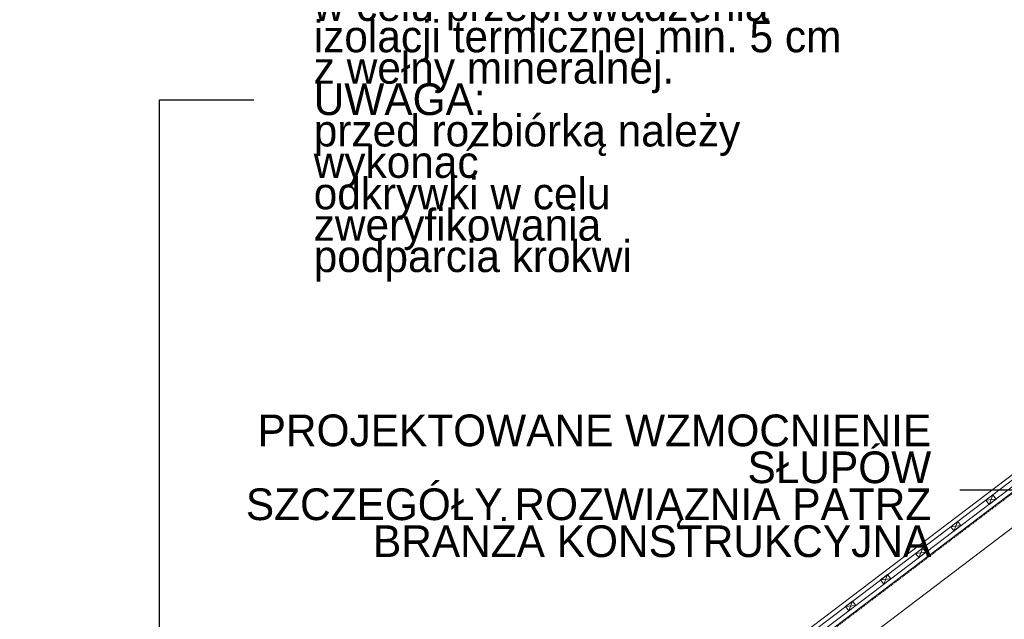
# Model space of a CAD drawing. Extents: x -547885 to -186295, y -25370 to 156194.
# Tile 103 of 256: x -489649 to -484058, y -2815 to 591. Entities that reach past the tile are written whole.
import ezdxf

# ---------------------------------------------------------------- set-up
doc = ezdxf.new("R2010")
doc.units = 0
doc.header["$MEASUREMENT"] = 0
doc.linetypes.add('HIDDEN', pattern=[11.25, 7.5, -3.75])
for name, color, linetype, lineweight in [('0_Nr_Pióra__21', 7, 'Continuous', 9), ('0_Nr_Pióra__5', 7, 'Continuous', 13), ('ARCH dach_Nr_Pióra__5', 7, 'Continuous', 13), ('Arch dachowki_Nr_Pióra__21', 7, 'Continuous', 9), ('Arch dachy_Nr_Pióra__5', 7, 'Continuous', 13), ('INWENT KONST. DREWNIANA_Nr_Pióra__21', 7, 'Continuous', 9), ('INWENT OPISY_Nr_Pióra__21', 7, 'Continuous', 9)]:
    doc.layers.add(name, color=color, linetype=linetype, lineweight=lineweight)
doc.styles.add('GENERATED_STYLE_2', font='txt')
doc.styles.add('GENERATED_STYLE_5', font='txt')
doc.dimstyles.new('GENERATED_STYLE__11', dxfattribs={"dimtxt": 160.000002, "dimasz": 110.144928, "dimexe": 0.18, "dimexo": 40, "dimgap": 0.09, "dimtad": 1, "dimtih": 1, "dimtoh": 1, "dimdec": 0, "dimzin": 0, "dimdsep": 46, "dimtxsty": 'GENERATED_STYLE_2', "dimblk": 'ARROWHEAD_5', "dimblk1": 'ARROWHEAD_5', "dimblk2": 'ARROWHEAD_5', "dimcen": 0.09, "dimclrd": 7, "dimclre": 7, "dimclrt": 7, "dimazin": 0, "dimtfac": 1, "dimtdec": 4, "dimtmove": 0, "dimatfit": 3, "dimfxl": 0, "dimtolj": 1, "dimtzin": 0, "dimarcsym": 0})
doc.dimstyles.new('GENERATED_STYLE__14', dxfattribs={"dimtxt": 0.18, "dimasz": 182.4, "dimexe": 0.18, "dimexo": 0.0625, "dimgap": 0.09, "dimtad": 0, "dimtih": 1, "dimtoh": 1, "dimdec": 4, "dimzin": 0, "dimdsep": 46, "dimcen": 0.09, "dimadec": 0, "dimazin": 0, "dimtfac": 1, "dimtdec": 4, "dimtmove": 0, "dimatfit": 3, "dimldrblk": 'ARROWHEAD_5', "dimfxl": 0, "dimtolj": 1, "dimtzin": 0, "dimarcsym": 0})
doc.dimstyles.new('GENERATED_STYLE__15', dxfattribs={"dimtxt": 0.18, "dimasz": 182.4, "dimexe": 0.18, "dimexo": 0.0625, "dimgap": 0.09, "dimtad": 0, "dimtih": 1, "dimtoh": 1, "dimdec": 4, "dimzin": 0, "dimdsep": 46, "dimcen": 0.09, "dimadec": 0, "dimazin": 0, "dimtfac": 1, "dimtdec": 4, "dimtmove": 0, "dimatfit": 3, "dimldrblk": 'ARROWHEAD_11', "dimfxl": 0, "dimtolj": 1, "dimtzin": 0, "dimarcsym": 0})

# ---------------------------------------------------------------- blocks, each defined once
blk = doc.blocks.new('*D900')
at = {"layer": '0_Nr_Pióra__5', "linetype": 'Continuous'}
for points in [[(-487114, -4647.1), (-487024.5, -4720.8), (-487073.3, -4755.7)], [(-486719.4, -5819.6), (-486752.6, -5708.6), (-486692.6, -5706.8)]]:
    blk.add_hatch(color=256, dxfattribs=at).paths.add_polyline_path(points, flags=0)
for p, q in [((-487114, -4647.1), (-487024.5, -4720.8)), ((-487114, -4647.1), (-487073.3, -4755.7)), ((-487024.5, -4720.8), (-487073.3, -4755.7)), ((-486752.6, -5708.6), (-486692.6, -5706.8)), ((-486719.4, -5819.6), (-486752.6, -5708.6)), ((-486719.4, -5819.6), (-486692.6, -5706.8))]:
    blk.add_line(p, q, dxfattribs=at)
blk.add_arc((-488658.6, -5819.6), 1939.2, 3.3084, 33.8916, dxfattribs=at)
at = {"layer": '0_Nr_Pióra__21', "insert": (-486669, -5230), "char_height": 160, "attachment_point": 7, "style": 'GENERATED_STYLE_2'}
blk.add_mtext('{37,20°}', dxfattribs=at)
blk = doc.blocks.new('ARROWHEAD_5')
at = {"color": 0, "linetype": 'Continuous', "lineweight": 0}
blk.add_line((0, 0), (-1, 0), dxfattribs=at)
blk.add_solid([(-1, 0.2679), (0, 0), (-1, -0.2679), (-1, 0.2679)], dxfattribs=at)
blk = doc.blocks.new('ARROWHEAD_11')
at = {"color": 0, "linetype": 'Continuous', "lineweight": 0}
blk.add_line((0, 0), (-1, 0), dxfattribs=at)
at = {"color": 0, "linetype": 'Continuous', "lineweight": 0, "const_width": 0.25, "flags": 128}
blk.add_lwpolyline([(-0.125, 0, 1), (0.125, 0, 1)], format="xyb", close=True, dxfattribs=at)

msp = doc.modelspace()

# ---------------------------------------------------------------- linework, layer by layer
at = {"layer": 'ARCH dach_Nr_Pióra__5', "linetype": 'Continuous'}
for p, q in [((-489427.1, -6170.8), (-480485.8, 616)), ((-484123.6, -2107.7), (-484163.4, -2137.9)), ((-484123.6, -2107.7), (-484145.2, -2161.8)), ((-484123.6, -2107.7), (-484105.4, -2131.5)), ((-484105.4, -2131.5), (-484163.4, -2137.9)), ((-484163.4, -2137.9), (-484145.2, -2161.8)), ((-484105.4, -2131.5), (-484145.2, -2161.8)), ((-484322.7, -2258.8), (-484362.5, -2289)), ((-484304.6, -2282.7), (-484362.5, -2289)), ((-484362.5, -2289), (-484344.4, -2312.9)), ((-484322.7, -2258.8), (-484344.4, -2312.9)), ((-484304.6, -2282.7), (-484344.4, -2312.9)), ((-484322.7, -2258.8), (-484304.6, -2282.7)), ((-484521.8, -2410), (-484561.7, -2440.2)), ((-484503.7, -2433.9), (-484561.7, -2440.2)), ((-484561.7, -2440.2), (-484543.5, -2464.1)), ((-484521.8, -2410), (-484543.5, -2464.1)), ((-484503.7, -2433.9), (-484543.5, -2464.1)), ((-484521.8, -2410), (-484503.7, -2433.9)), ((-484721, -2561.1), (-484760.8, -2591.3)), ((-484721, -2561.1), (-484742.6, -2615.2)), ((-484721, -2561.1), (-484702.8, -2585)), ((-484702.8, -2585), (-484760.8, -2591.3)), ((-484760.8, -2591.3), (-484742.6, -2615.2)), ((-484702.8, -2585), (-484742.6, -2615.2)), ((-484920.1, -2712.3), (-484959.9, -2742.5)), ((-484901.9, -2736.2), (-484959.9, -2742.5)), ((-484920.1, -2712.3), (-484941.8, -2766.4)), ((-484901.9, -2736.2), (-484941.8, -2766.4)), ((-484920.1, -2712.3), (-484901.9, -2736.2)), ((-484959.9, -2742.5), (-484941.8, -2766.4))]:
    msp.add_line(p, q, dxfattribs=at)
at = {"layer": 'Arch dachowki_Nr_Pióra__21', "linetype": 'Continuous'}
for p, q in [((-489477.4, -6140), (-480508.9, 667.6)), ((-489462.3, -6159.9), (-480493.8, 647.6))]:
    msp.add_line(p, q, dxfattribs=at)
at = {"layer": 'Arch dachy_Nr_Pióra__5', "linetype": 'HIDDEN', "flags": 128}
msp.add_lwpolyline([(-480485.8, 577.4), (-489408.5, -6195.3)], dxfattribs=at)
at = {"layer": 'INWENT KONST. DREWNIANA_Nr_Pióra__21', "linetype": 'Continuous'}
for p, q in [((-489396.1, -6178.5), (-480485.8, 584.8)), ((-489233.8, -6256.2), (-480485.8, 383.9))]:
    msp.add_line(p, q, dxfattribs=at)

# ---------------------------------------------------------------- texts
at = {"layer": 'INWENT OPISY_Nr_Pióra__21', "linetype": 'Continuous', "char_height": 180, "style": 'GENERATED_STYLE_5'}
for s, insert, width, attachment_point, line_spacing_factor in [('{Do rozebrania fragment\\Pściany kolankowej\\Pw celu przeprowadzenia \\Pizolacji termicznej min. 5 cm\\Pz wełny mineralnej.\\PUWAGA:\\Pprzed rozbiórką należy wykonać\\Podkrywki w celu zweryfikowania \\Ppodparcia krokwi }', (-487979.4, 112.2), 2985.04, 4, 0.594386), ('{PROJEKTOWANE WZMOCNIENIE SŁUPÓW\\PSZCZEGÓŁY ROZWIĄZNIA PATRZ \\PBRANŻA KONSTRUKCYJNA}', (-484473.1, -2057.7), 4272.57, 6, 0.69944), ('{PROJEKTOWANE WZMOCNIENIE SŁUPÓW\\PSZCZEGÓŁY ROZWIĄZNIA PATRZ \\PBRANŻA KONSTRUKCYJNA}', (-484473.1, -2057.7), 4272.57, 6, 0.69944)]:
    msp.add_mtext(s, dxfattribs=dict(at, insert=insert, width=width, attachment_point=attachment_point, line_spacing_factor=line_spacing_factor))

# ---------------------------------------------------------------- dimensions: what is measured, and where the dimension line sits
at = {"linetype": 'Continuous'}
dim = msp.add_angular_dim_3p(base=(-486820.7, -5201.1), center=(-488658.6, -5819.6), p1=(-480485.8, 383.9), p2=(-472293.3, -5819.6), dimstyle='GENERATED_STYLE__11', dxfattribs=at)
dim.commit()
dim.dimension.update_dxf_attribs({"geometry": '*D900', "text_midpoint": (-486351.6, -5150), "dimtype": 165})

# ---------------------------------------------------------------- leaders
at = {"layer": 'INWENT OPISY_Nr_Pióra__21', "linetype": 'Continuous', "annotation_type": 0, "has_hookline": 1, "hookline_direction": 1}
for points, dimstyle, text_width in [([(-488854.9, -5735.3), (-488854.9, 134.9), (-488319.3, 134.9)], 'GENERATED_STYLE__14', 2717.1), ([(-478183.3, -2080.7), (-484311.4, -2080.7)], 'GENERATED_STYLE__15', 4182.9), ([(-482818.6, -2080.7), (-484311.4, -2080.7)], 'GENERATED_STYLE__15', 4182.9)]:
    msp.add_leader(points, dimstyle=dimstyle, dxfattribs=dict(at, text_width=text_width))

doc.saveas('drawing.dxf')
